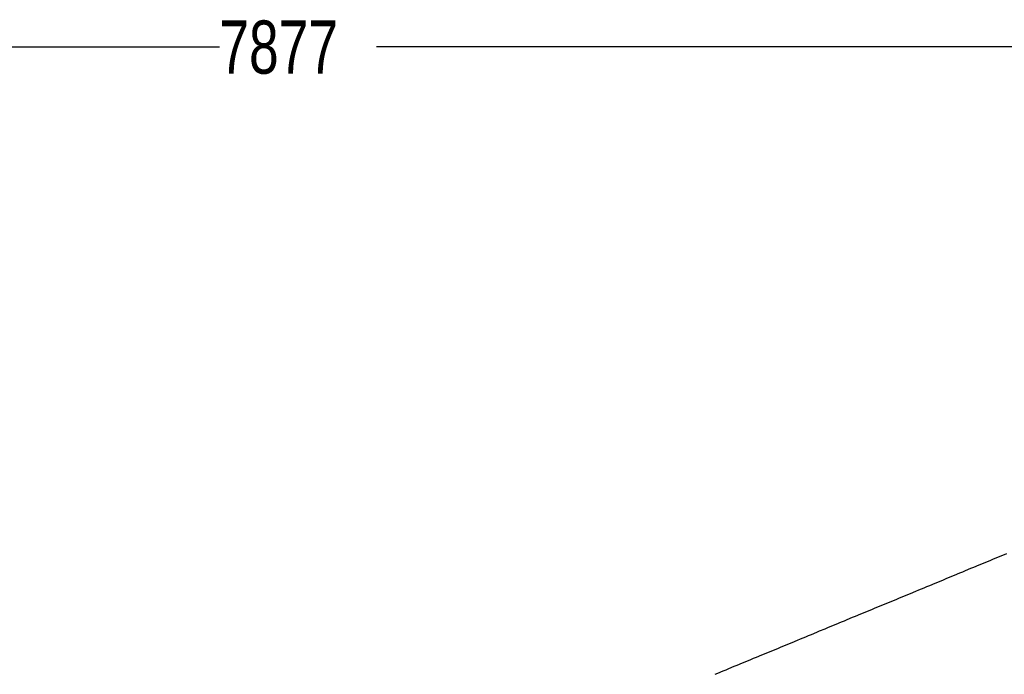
# Paper-space layout '4M DUO Surface plate' of a CAD drawing. Header units: millimetres. Extents: x 20 to 26560, y 40 to 17993.
# Tile 69 of 87: x 8314 to 11090, y 16147 to 17993. Entities that reach past the tile are written whole.
import ezdxf

# ---------------------------------------------------------------- set-up
doc = ezdxf.new("R2010")
doc.units = ezdxf.units.MM
doc.layers.add('COMPONENT_GEOMETRY', color=7, linetype='Continuous')
doc.styles.add('SLDTEXTSTYLE0', font='TXT', dxfattribs={"width": 0.75})
doc.dimstyles.new('SLDDIMSTYLE0', dxfattribs={"dimtxt": 150, "dimasz": 6.604, "dimexe": 0, "dimexo": 0.0625, "dimgap": 37.5, "dimtad": 0, "dimtih": 1, "dimtoh": 1, "dimdec": 0, "dimlfac": 0.5, "dimrnd": 1e-09, "dimzin": 12, "dimdsep": 46, "dimtxsty": 'SLDTEXTSTYLE0', "dimsah": 1, "dimcen": 0.09, "dimadec": 0, "dimazin": 3, "dimtfac": 1, "dimtdec": 0, "dimtofl": 0, "dimtmove": 0, "dimatfit": 3, "dimfxl": 1, "dimfrac": 2, "dimtolj": 1, "dimtzin": 12, "dimarcsym": 0})

# ---------------------------------------------------------------- blocks, each defined once
blk = doc.blocks.new('_D_8')
at = {"layer": 'COMPONENT_GEOMETRY', "color": 7, "ltscale": 2}
for p, q in [((1221.2, 13267), (1221.2, 17923.1)), ((1221.2, 17916.7), (8876.8, 17916.7)), ((16975.8, 17916.7), (9320.1, 17916.7)), ((16975.8, 13267), (16975.8, 17923.1))]:
    blk.add_line(p, q, dxfattribs=at)
for points in [[(1221.2, 17916.7), (1227.8, 17915.7), (1227.8, 17917.8)], [(16975.8, 17916.7), (16969.1, 17917.8), (16969.1, 17915.7)]]:
    blk.add_solid(points, dxfattribs=at)
at = {"layer": 'COMPONENT_GEOMETRY', "color": 7, "ltscale": 2, "insert": (8876.8, 17991), "char_height": 150, "attachment_point": 1, "style": 'SLDTEXTSTYLE0'}
blk.add_mtext('7877', dxfattribs=at)

psp = doc.layouts.new('4M DUO Surface plate')

# ---------------------------------------------------------------- linework, layer by layer
at = {"color": 7, "linetype": 'Continuous', "lineweight": 25, "ltscale": 2, "flags": 128}
psp.add_lwpolyline([(11096.06, 16486.51), (11080.54, 16480.08), (11072.78, 16476.87), (11057.27, 16470.44), (11049.51, 16467.23), (11041.75, 16464.01), (11026.23, 16457.59), (11018.47, 16454.37), (11002.96, 16447.94), (10995.2, 16444.73), (10979.68, 16438.3), (10971.92, 16435.09), (10964.16, 16431.87), (10948.64, 16425.45), (10940.89, 16422.23), (10925.37, 16415.81), (10917.61, 16412.59), (10902.09, 16406.16), (10894.33, 16402.95), (10878.82, 16396.52), (10871.06, 16393.31), (10863.3, 16390.1), (10847.78, 16383.67), (10840.02, 16380.45), (10824.5, 16374.03), (10816.74, 16370.81), (10801.23, 16364.39), (10793.47, 16361.17), (10785.71, 16357.96), (10770.19, 16351.53), (10762.43, 16348.32), (10746.92, 16341.89), (10739.16, 16338.68), (10723.64, 16332.25), (10715.88, 16329.03), (10708.12, 16325.82), (10692.6, 16319.39), (10684.85, 16316.18), (10669.33, 16309.75), (10661.57, 16306.54), (10646.05, 16300.11), (10638.29, 16296.9), (10630.53, 16293.68), (10615.02, 16287.26), (10607.26, 16284.04), (10591.74, 16277.61), (10583.98, 16274.4), (10568.46, 16267.97), (10560.71, 16264.76), (10545.19, 16258.33), (10537.43, 16255.12), (10529.67, 16251.9), (10514.15, 16245.48), (10506.39, 16242.26), (10490.88, 16235.84), (10483.12, 16232.62), (10467.6, 16226.19), (10459.84, 16222.98), (10452.08, 16219.77), (10436.56, 16213.34), (10428.81, 16210.13), (10413.29, 16203.7), (10405.53, 16200.48), (10390.01, 16194.06), (10382.25, 16190.84), (10374.49, 16187.63), (10358.98, 16181.2), (10351.22, 16177.99), (10335.7, 16171.56), (10327.94, 16168.35), (10312.42, 16161.92), (10304.67, 16158.71), (10296.91, 16155.49), (10281.39, 16149.06), (10273.63, 16145.85)], dxfattribs=at)

# ---------------------------------------------------------------- dimensions: what is measured, and where the dimension line sits
at = {"layer": 'COMPONENT_GEOMETRY', "color": 7, "ltscale": 2}
dim = psp.add_linear_dim(base=(16975.75, 17916.75), p1=(1221.17, 13264.43), p2=(16975.75, 13264.43), angle=0, dimstyle='SLDDIMSTYLE0', dxfattribs=at)
dim.commit()
dim.dimension.update_dxf_attribs({"geometry": '_D_8', "text_midpoint": (9098.46, 17916.75), "dimtype": 160})

doc.saveas('drawing.dxf')
